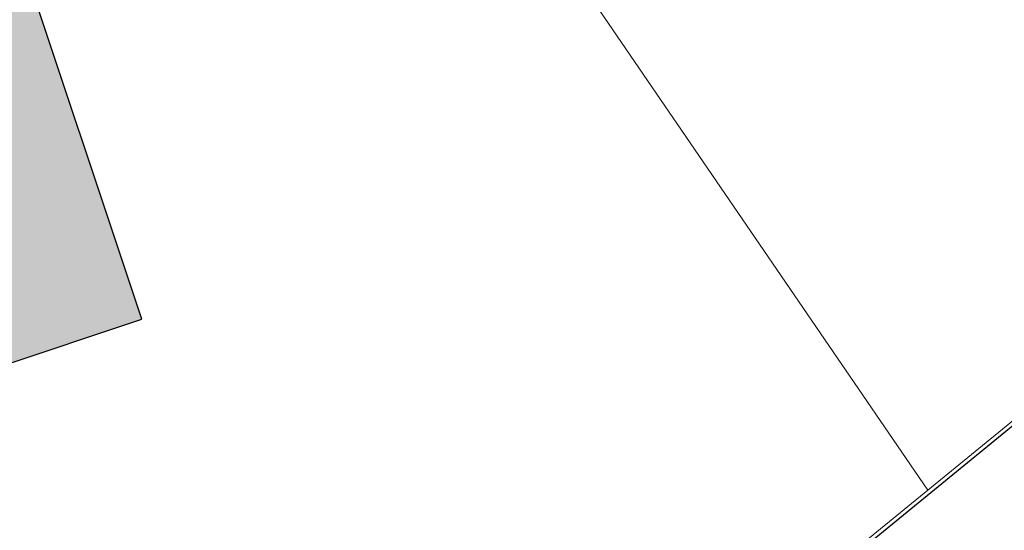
# Model space of a CAD drawing. Header units: metres. Extents: x 190798 to 192239, y 307689 to 310000.
# Tile 65 of 107: x 191437 to 191464, y 309590 to 309604. Entities that reach past the tile are written whole.
import ezdxf
from ezdxf.lldxf.tags import DXFTag

# ---------------------------------------------------------------- set-up
doc = ezdxf.new("R2010")
doc.units = ezdxf.units.M
for name, color, linetype in [('PH-BEST-BEBOUWING', 1, 'Continuous'), ('PH-BEST-BEBOUWING-ARCERING', 253, 'Continuous'), ('PH-BEST-KADASTRALE-GRENS', 150, 'KG-KADASTRAAL-SO')]:
    doc.layers.add(name, color=color, linetype=linetype)
doc.layers.add('PH-BEST-KANTVERHARDING', color=253, linetype='Continuous', lineweight=9)
doc.styles.get("Standard").update_dxf_attribs({"font": 'arial.ttf'})
tags = doc.linetypes.add('KG-KADASTRAAL-SO', pattern='A,5.5,-2,["K",Standard,S=1.8,R=0,X=0,Y=-0.9],-2,5.5,-2,[5,NLCS.SHX,S=0.75,R=0,X=0,Y=0],-2', length=19).pattern_tags.tags
tags[6] = DXFTag(74, 10)

msp = doc.modelspace()

# ---------------------------------------------------------------- hatches: boundary and pattern name
at = {"layer": 'PH-BEST-BEBOUWING-ARCERING'}
h = msp.add_hatch(color=256, dxfattribs=at)
h.dxf.hatch_style = 1
h.paths.add_polyline_path([(191425.376, 309613.938), (191432.304, 309593.19), (191440.356, 309595.878), (191433.428, 309616.627)])

# ---------------------------------------------------------------- linework, layer by layer
at = {"layer": 'PH-BEST-BEBOUWING'}
msp.add_lwpolyline([(191425.376, 309613.938), (191432.304, 309593.19), (191440.356, 309595.878), (191433.428, 309616.627), (191425.376, 309613.938)], dxfattribs=at)
at = {"layer": 'PH-BEST-KADASTRALE-GRENS', "ltscale": 0.2, "flags": 128}
msp.add_lwpolyline([(191412.499, 309553.242), (191418.365, 309555.706), (191421.557, 309557.133), (191434.8, 309564.901), (191437.526, 309566.975), (191441.153, 309570.971), (191449.228, 309578.728), (191456.872, 309586.499), (191458.263, 309587.913), (191468.515, 309596.296), (191477.618, 309601.964), (191485.265, 309603.561)], dxfattribs=at)
at = {"layer": 'PH-BEST-KANTVERHARDING', "color": 8}
msp.add_line((191462.067, 309591.152), (191426.532, 309643.102), dxfattribs=at)
for points in [[(191462.067, 309591.152), (191468.456, 309596.377), (191471.572, 309598.487), (191477.581, 309602.061)], [(191421.51, 309557.221), (191434.736, 309564.979), (191437.461, 309567.052), (191441.08, 309571.04), (191449.158, 309578.799), (191458.194, 309587.985), (191462.067, 309591.152)]]:
    msp.add_lwpolyline(points, dxfattribs=at)

doc.saveas('drawing.dxf')
